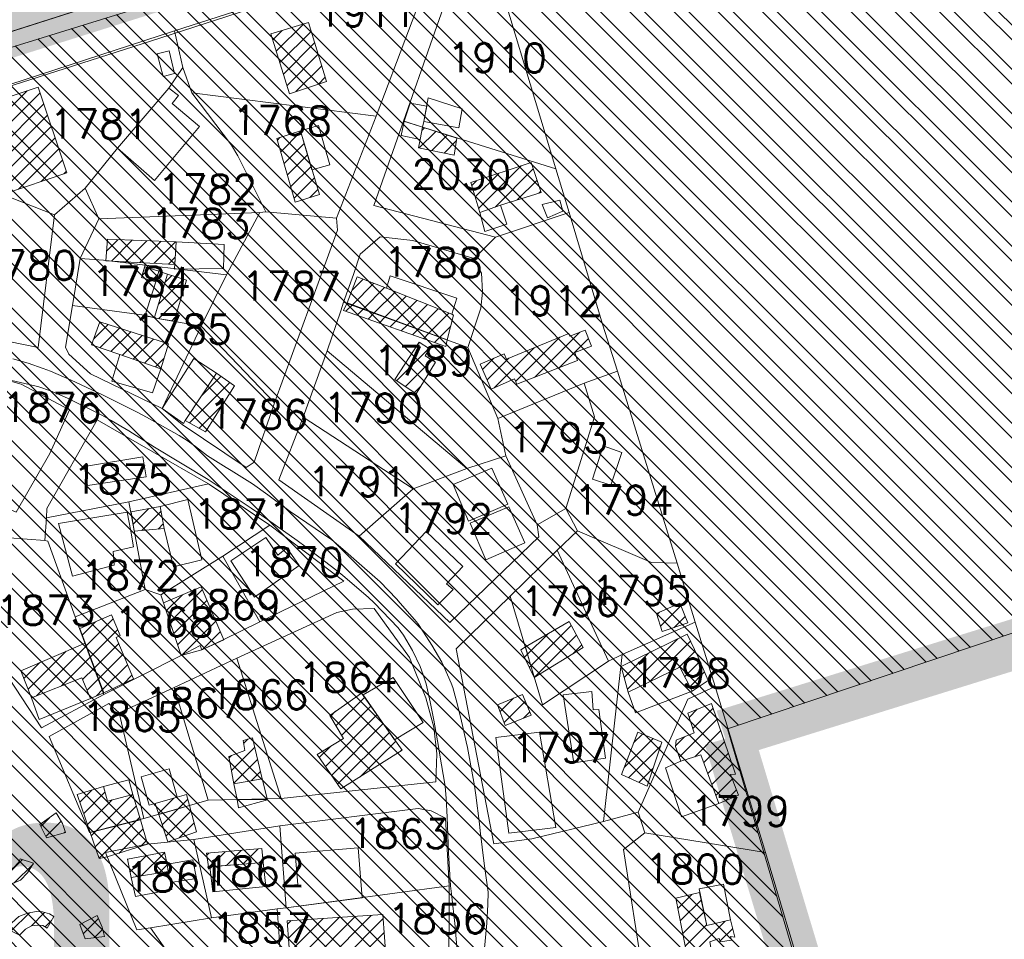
# Model space of a CAD drawing. Header units: metres. Extents: x 578835 to 593571, y 248557 to 255108.
# Tile 220 of 251: x 589952 to 590070, y 254266 to 254376. Entities that reach past the tile are written whole.
import ezdxf

# ---------------------------------------------------------------- set-up
doc = ezdxf.new("R2010")
doc.units = ezdxf.units.M
doc.linetypes.add('CACHEX2', pattern=[0.75, 0.5, -0.25])
doc.linetypes.add('SOLID_LINE', pattern=[0])
for name, color, linetype, lineweight in [('Cad-BATIMENT_BATI_LEGER13', 7, 'SOLID_LINE', 0), ('Cad-BATIMENT_BATI_PRIVE12', 7, 'SOLID_LINE', 0), ('Cad-BATIMENT_BATI_PRIVE12_HACH', 7, 'SOLID_LINE', 0), ('Cad-PARCELLAIRE_PARCELLE1', 250, 'SOLID_LINE', 0), ('Cad-PARCELLAIRE_PARCELLE1_', 250, 'SOLID_LINE', 0), ('Cad-RESEAU_ROUT_LIMITE_DE_VOIE_P23', 8, 'SOLID_LINE', 0), ('Cad-TOPONYMIE_NUMERO_DE_PARCELL182', 250, 'SOLID_LINE', 0), ('PLU', 7, 'CACHEX2', 5), ('Zoom_Bâti hachures', 250, 'Continuous', 5)]:
    doc.layers.add(name, color=color, linetype=linetype, lineweight=lineweight)
doc.layers.add('PLU nom', color=7, linetype='Continuous')
doc.styles.get("Standard").update_dxf_attribs({"font": 'arialbd_0.ttf', "height": 50})
doc.styles.add('TEXTSTYLE_45_11', font='txt.shx', dxfattribs={"oblique": 50})

msp = doc.modelspace()

# ---------------------------------------------------------------- hatches: boundary and pattern name
at = {"layer": 'Cad-BATIMENT_BATI_PRIVE12_HACH', "ltscale": 0.4}
h = msp.add_hatch(dxfattribs=at)
h.set_pattern_fill('ANSI31', color=256, scale=0.4, style=0)
h.paths.add_polyline_path([(589988.6, 254368.85), (589986.43, 254375.92), (589981.93, 254374.54), (589984.19, 254367.37)])
h = msp.add_hatch(dxfattribs=at)
h.set_pattern_fill('ANSI31', color=256, scale=0.4, style=0)
h.paths.add_polyline_path([(589957.47, 254357.87), (589954.04, 254368.17), (589943.7, 254364.73), (589946.11, 254357.58), (589947.72, 254358.05), (589948.18, 254356.53), (589949.39, 254356.85), (589949.93, 254355.34)])
h = msp.add_hatch(dxfattribs=at)
h.set_pattern_fill('ANSI31', color=256, scale=0.4, style=0)
h.paths.add_polyline_path([(589987.76, 254355.3), (589985.47, 254362.91), (589982.66, 254362), (589984.87, 254354.39)])
h = msp.add_hatch(dxfattribs=at)
h.set_pattern_fill('ANSI31', color=256, scale=0.4, style=0)
h.paths.add_polyline_path([(589999.65, 254360.88), (590003.92, 254360.01), (590004.25, 254362.04), (590000.1, 254363.37), (589999.82, 254361.89)])
h = msp.add_hatch(dxfattribs=at)
h.set_pattern_fill('ANSI31', color=256, scale=0.4, style=0)
h.paths.add_polyline_path([(590005.93, 254356.72), (590006.98, 254353.13), (590009.47, 254354.01), (590014.35, 254355.54), (590013.15, 254359.11)])
h = msp.add_hatch(dxfattribs=at)
h.set_pattern_fill('ANSI31', color=256, scale=0.4, style=0)
h.paths.add_polyline_path([(589970.42, 254346.92), (589970.6, 254349.61), (589962.34, 254349.92), (589962.14, 254347.34)])
h = msp.add_hatch(dxfattribs=at)
h.set_pattern_fill('ANSI31', color=256, scale=0.4, style=0)
h.paths.add_polyline_path([(589968.13, 254344.83), (589968.51, 254346.09), (589968.64, 254346.55), (589966.88, 254346.85), (589966.43, 254345.35)])
h = msp.add_hatch(dxfattribs=at)
h.set_pattern_fill('ANSI31', color=256, scale=0.4, style=0)
h.paths.add_polyline_path([(589968.13, 254344.83), (589968.51, 254346.09), (589966.82, 254346.62), (589966.43, 254345.35)], flags=17)
h = msp.add_hatch(dxfattribs=at)
h.set_pattern_fill('ANSI31', color=256, scale=0.4, style=0)
h.paths.add_polyline_path([(589970.34, 254340.12), (589971.82, 254345.04), (589969.53, 254345.73), (589967.99, 254340.59), (589968.16, 254340.48)])
h = msp.add_hatch(dxfattribs=at)
h.set_pattern_fill('ANSI31', color=256, scale=0.4, style=0)
h.paths.add_polyline_path([(589991.08, 254342.31), (590003.08, 254337.87), (590003.82, 254340.83), (590003.65, 254340.93), (589995.8, 254344.05), (589992.3, 254345.43)])
h = msp.add_hatch(dxfattribs=at)
h.set_pattern_fill('ANSI31', color=256, scale=0.4, style=0)
h.paths.add_polyline_path([(589991.08, 254342.31), (589990.66, 254341.39), (590002.9, 254337.07), (590003.08, 254337.87)])
h = msp.add_hatch(dxfattribs=at)
h.set_pattern_fill('ANSI31', color=256, scale=0.4, style=0)
h.paths.add_polyline_path([(589968.76, 254334.41), (589969.66, 254337.38), (589961.44, 254340.03), (589960.44, 254337.27), (589963.83, 254336.11)])
h = msp.add_hatch(dxfattribs=at)
h.set_pattern_fill('ANSI31', color=256, scale=0.4, style=0)
h.paths.add_polyline_path([(590011.44, 254332.55), (590018.7, 254335.39), (590018.37, 254336.37), (590020.37, 254337.1), (590019.62, 254339.04), (590017.79, 254338.33), (590017.68, 254338.65), (590010.19, 254335.56), (590009.9, 254336.21), (590007.04, 254334.97), (590008.36, 254331.96), (590011.14, 254333.19)])
h = msp.add_hatch(dxfattribs=at)
h.set_pattern_fill('ANSI31', color=256, scale=0.4, style=0)
h.paths.add_polyline_path([(589996.81, 254333.1), (589999.34, 254331.42), (590001.66, 254335.18), (590000.44, 254335.97), (590000.94, 254336.8), (589999.72, 254337.58)])
h = msp.add_hatch(dxfattribs=at)
h.set_pattern_fill('ANSI31', color=256, scale=0.4, style=0)
h.paths.add_polyline_path([(589974.09, 254326.84), (589977.58, 254332.37), (589975.4, 254333.86), (589971.68, 254328.19)])
h = msp.add_hatch(dxfattribs=at)
h.set_pattern_fill('ANSI31', color=256, scale=0.4, style=0)
h.paths.add_polyline_path([(589965.54, 254314.96), (589969.14, 254315.26), (589968.67, 254317.9), (589965.18, 254317.28)])
h = msp.add_hatch(dxfattribs=at)
h.set_pattern_fill('ANSI31', color=256, scale=0.4, style=0)
h.paths.add_polyline_path([(589976.28, 254301.93), (589973.6, 254308.29), (589969.07, 254306.35), (589971.17, 254300.06), (589973.46, 254301.25), (589973.66, 254300.71)])
h = msp.add_hatch(dxfattribs=at)
h.set_pattern_fill('ANSI31', color=256, scale=0.4, style=0)
h.paths.add_polyline_path([(590030.96, 254306.33), (590028.19, 254305.09), (590028.86, 254302.92), (590031.91, 254303.96)])
h = msp.add_hatch(dxfattribs=at)
h.set_pattern_fill('ANSI31', color=256, scale=0.4, style=0)
h.paths.add_polyline_path([(589965.47, 254297.23), (589963.4, 254302.19), (589963.87, 254302.45), (589962.84, 254304.92), (589959.03, 254303.27), (589961.9, 254295.59)])
h = msp.add_hatch(dxfattribs=at)
h.set_pattern_fill('ANSI31', color=256, scale=0.4, style=0)
h.paths.add_polyline_path([(590013.51, 254297.39), (590019.38, 254301.01), (590017.72, 254304.1), (590012.45, 254301.09)])
h = msp.add_hatch(dxfattribs=at)
h.set_pattern_fill('ANSI31', color=256, scale=0.4, style=0)
h.paths.add_polyline_path([(590031.85, 254302.61), (590023.94, 254298.72), (590024.78, 254295.66), (590030.95, 254298.64), (590032.43, 254295.76), (590034.38, 254297.04), (590033.16, 254299.83)])
h = msp.add_hatch(dxfattribs=at)
h.set_pattern_fill('ANSI31', color=256, scale=0.4, style=0)
h.paths.add_polyline_path([(589961.9, 254295.59), (589959.67, 254301.54), (589951.95, 254298.21), (589953.22, 254294.97), (589959.28, 254297.38), (589960.31, 254294.9)])
h = msp.add_hatch(dxfattribs=at)
h.set_pattern_fill('ANSI31', color=256, scale=0.4, style=0)
h.paths.add_polyline_path([(590011.91, 254300.71), (590013.51, 254297.39), (590012.45, 254301.09)])
h = msp.add_hatch(dxfattribs=at)
h.set_pattern_fill('ANSI31', color=256, scale=0.4, style=0)
h.paths.add_polyline_path([(589997.68, 254288.69), (589992.81, 254295.53), (589989, 254292.87), (589990.63, 254290.1), (589987.5, 254288.17), (589990.32, 254284.06)])
h = msp.add_hatch(dxfattribs=at)
h.set_pattern_fill('ANSI31', color=256, scale=0.4, style=0)
h.paths.add_polyline_path([(590013.14, 254292.9), (590012.11, 254295.37), (590009.09, 254294.12), (590010.04, 254291.64)])
h = msp.add_hatch(dxfattribs=at)
h.set_pattern_fill('ANSI31', color=256, scale=0.4, style=0)
h.paths.add_polyline_path([(590034.78, 254294.28), (590031.91, 254293.15), (590032.69, 254290.76), (590030.54, 254289.9), (590030.44, 254289.12), (590031.08, 254287.39), (590033.49, 254288.15), (590035.63, 254282.32), (590038.01, 254283.3), (590037.06, 254285.78), (590037.64, 254285.82)])
h = msp.add_hatch(dxfattribs=at)
h.set_pattern_fill('ANSI31', color=256, scale=0.4, style=0)
h.paths.add_polyline_path([(590028.82, 254289.66), (590025.92, 254290.86), (590023.96, 254285.78), (590027.05, 254284.37)])
h = msp.add_hatch(dxfattribs=at)
h.set_pattern_fill('ANSI31', color=256, scale=0.4, style=0)
h.paths.add_polyline_path([(589979.74, 254290.19), (589978.62, 254289.87), (589978.8, 254288.66), (589976.88, 254287.94), (589977.5, 254284.65), (589980.9, 254285.27)])
h = msp.add_hatch(dxfattribs=at)
h.set_pattern_fill('ANSI31', color=256, scale=0.4, style=0)
h.paths.add_polyline_path([(589966.32, 254280.36), (589965.4, 254283.4), (589962.34, 254282.58), (589961.87, 254284.33), (589958.73, 254283.4), (589960.26, 254278.85)])
h = msp.add_hatch(dxfattribs=at)
h.set_pattern_fill('ANSI31', color=256, scale=0.4, style=0)
h.paths.add_polyline_path([(589968.5, 254280.98), (589972.19, 254282.08), (589971.83, 254283.38), (589970.7, 254283.07), (589968.06, 254282.29)])
h = msp.add_hatch(dxfattribs=at)
h.set_pattern_fill('ANSI31', color=256, scale=0.4, style=0)
h.paths.add_polyline_path([(589973.03, 254278.92), (589972.19, 254282.08), (589968.5, 254280.98), (589969.59, 254277.73)])
h = msp.add_hatch(dxfattribs=at)
h.set_pattern_fill('ANSI31', color=256, scale=0.4, style=0)
h.paths.add_polyline_path([(589954.25, 254279.79), (589955.05, 254278.18), (589957.3, 254278.82), (589956.96, 254279.9), (589956.2, 254281.17)])
h = msp.add_hatch(dxfattribs=at)
h.set_pattern_fill('ANSI31', color=256, scale=0.4, style=0)
h.paths.add_polyline_path([(589967.14, 254277.42), (589966.32, 254280.36), (589960.26, 254278.85), (589961.36, 254275.7), (589962.32, 254275.9), (589962.12, 254276.44)])
h = msp.add_hatch(dxfattribs=at)
h.set_pattern_fill('ANSI31', color=256, scale=0.4, style=0)
h.paths.add_polyline_path([(589962.32, 254275.9), (589967.14, 254277.42), (589962.12, 254276.44)], flags=17)
h = msp.add_hatch(dxfattribs=at)
h.set_pattern_fill('ANSI31', color=256, scale=0.4, style=0)
h.paths.add_polyline_path([(589969.64, 254274.17), (589969.49, 254275.05), (589969.2, 254276.48), (589964.74, 254275.65), (589965.17, 254273.46)])
h = msp.add_hatch(dxfattribs=at)
h.set_pattern_fill('ANSI31', color=256, scale=0.4, style=0)
h.paths.add_polyline_path([(589974.24, 254276.34), (589974.46, 254274.7), (589981.01, 254275.25), (589980.86, 254276.91)])
h = msp.add_hatch(dxfattribs=at)
h.set_pattern_fill('ANSI31', color=256, scale=0.4, style=0)
h.paths.add_polyline_path([(589953.49, 254275.15), (589951.88, 254275.69), (589951.67, 254275.22), (589951.14, 254274.62), (589950.43, 254274.22), (589949.54, 254274.04), (589948.89, 254274.09), (589948.43, 254272.61), (589949.18, 254272.44), (589950.09, 254272.41), (589950.98, 254272.71), (589951.93, 254273.12), (589952.77, 254273.98)])
h = msp.add_hatch(dxfattribs=at)
h.set_pattern_fill('ANSI31', color=256, scale=0.4, style=0)
h.paths.add_polyline_path([(590037.18, 254265.95), (590037.05, 254266.38), (590037.55, 254266.31), (590037.05, 254268.38), (590034.22, 254267.7), (590033.31, 254271.64), (590030.49, 254270.95), (590031.94, 254263.61), (590034.86, 254264.08), (590034.56, 254265.73), (590035.68, 254266.15), (590035.79, 254265.72)])
h = msp.add_hatch(dxfattribs=at)
h.set_pattern_fill('ANSI31', color=256, scale=0.4, style=0)
h.paths.add_polyline_path([(589950.28, 254267.3), (589951.82, 254266.54), (589952.21, 254266.91), (589952.51, 254267.26), (589953.22, 254267.66), (589953.96, 254267.72), (589954.61, 254267.67), (589955.13, 254267.38), (589955.92, 254268.78), (589955.4, 254269.07), (589954.56, 254269.33), (589953.81, 254269.38), (589952.76, 254269.18), (589951.72, 254268.76), (589950.88, 254268.01)])
h = msp.add_hatch(dxfattribs=at)
h.set_pattern_fill('ANSI31', color=256, scale=0.4, style=0)
h.paths.add_polyline_path([(589959.05, 254267.82), (589959.69, 254266.09), (589961.98, 254266.39), (589961.72, 254267.49), (589961.11, 254268.88)])
h = msp.add_hatch(dxfattribs=at)
h.set_pattern_fill('ANSI31', color=256, scale=0.4, style=0)
h.paths.add_polyline_path([(589995.76, 254263.56), (589995.38, 254268.99), (589983.9, 254268.25), (589984.28, 254262.82), (589988.71, 254263.18)])
at = {"layer": 'Zoom_Bâti hachures', "ltscale": 0.4}
h = msp.add_hatch(dxfattribs=at)
h.set_pattern_fill('ANSI32', color=256, scale=10, angle=90, style=0)
h.set_pattern_definition([(135, (0, 0), (-2.65165043, -2.65165043), []), (135, (1e-16, 1.7678), (-2.65165043, -2.65165043), [])])
h.paths.add_polyline_path([(589628.44, 254270.29), (589649.4, 254173.5), (589681.19, 254075.98), (590061.99, 254205.28), (590036.7, 254291.24), (590120.52, 254319.41), (590090.89, 254416.21), (589637.11, 254276.07)])

# ---------------------------------------------------------------- linework, layer by layer
at = {"layer": 'Cad-BATIMENT_BATI_LEGER13'}
for points in [[(589969.01, 254369.43), (589970.39, 254369.77), (589969.74, 254372.5), (589968.29, 254372.16), (589969.01, 254369.43), (589969.01, 254369.43)], [(589969.01, 254369.43), (589970.39, 254369.77), (589969.74, 254372.5), (589968.29, 254372.16), (589969.01, 254369.43), (589969.01, 254369.43)], [(589963.56, 254360.84), (589968, 254356.97), (589973.39, 254363.45), (589970.11, 254366.18), (589970.86, 254367.14), (589969.71, 254368.04), (589963.56, 254360.84), (589963.56, 254360.84)], [(589963.56, 254360.84), (589968, 254356.97), (589973.39, 254363.45), (589970.11, 254366.18), (589970.86, 254367.14), (589969.71, 254368.04), (589963.56, 254360.84), (589963.56, 254360.84)], [(590000.1, 254363.37), (590000.29, 254364.05), (590000.63, 254365.87), (589998.62, 254366.25), (589997.9, 254364.07), (590000.1, 254363.37), (590000.1, 254363.37)], [(590000.1, 254363.37), (590000.29, 254364.05), (590000.63, 254365.87), (589998.62, 254366.25), (589997.9, 254364.07), (590000.1, 254363.37), (590000.1, 254363.37)], [(590004.48, 254363.28), (590004.86, 254365.55), (590000.79, 254366.88), (590000.29, 254364.05), (590004.48, 254363.28), (590004.48, 254363.28)], [(590004.48, 254363.28), (590004.86, 254365.55), (590000.79, 254366.88), (590000.29, 254364.05), (590004.48, 254363.28), (590004.48, 254363.28)], [(589989.02, 254358.86), (589987.64, 254363.54), (589985.47, 254362.91), (589986.85, 254358.23), (589989.02, 254358.86), (589989.02, 254358.86)], [(589989.02, 254358.86), (589987.64, 254363.54), (589985.47, 254362.91), (589986.85, 254358.23), (589989.02, 254358.86), (589989.02, 254358.86)], [(589999.82, 254361.89), (590000.1, 254363.37), (589997.9, 254364.07), (589997.55, 254362.37), (589999.82, 254361.89), (589999.82, 254361.89)], [(589999.82, 254361.89), (590000.1, 254363.37), (589997.9, 254364.07), (589997.55, 254362.37), (589999.82, 254361.89), (589999.82, 254361.89)], [(590010.23, 254351.73), (590009.47, 254354.01), (590006.98, 254353.13), (590007.59, 254350.84), (590010.23, 254351.73), (590010.23, 254351.73)], [(590010.23, 254351.73), (590009.47, 254354.01), (590006.98, 254353.13), (590007.59, 254350.84), (590010.23, 254351.73), (590010.23, 254351.73)], [(590016.94, 254353.3), (590016.58, 254354.61), (590014.48, 254354.1), (590015.11, 254352.49), (590016.94, 254353.3), (590016.94, 254353.3)], [(590016.94, 254353.3), (590016.58, 254354.61), (590014.48, 254354.1), (590015.11, 254352.49), (590016.94, 254353.3), (590016.94, 254353.3)], [(589970.38, 254346.36), (589976.24, 254346.41), (589976.32, 254349.31), (589970.6, 254349.61), (589970.38, 254346.36), (589970.38, 254346.36)], [(589970.38, 254346.36), (589976.24, 254346.41), (589976.32, 254349.31), (589970.6, 254349.61), (589970.38, 254346.36), (589970.38, 254346.36)], [(589967.99, 254340.59), (589969.53, 254345.73), (589968.51, 254346.09), (589968.13, 254344.83), (589966.82, 254340.71), (589967.99, 254340.59), (589967.99, 254340.59)], [(589967.99, 254340.59), (589969.53, 254345.73), (589968.51, 254346.09), (589968.13, 254344.83), (589966.82, 254340.71), (589967.99, 254340.59), (589967.99, 254340.59)], [(590004.22, 254342.87), (589996.25, 254345.54), (589995.8, 254344.05), (590003.65, 254340.93), (590004.22, 254342.87), (590004.22, 254342.87)], [(590004.22, 254342.87), (589996.25, 254345.54), (589995.8, 254344.05), (590003.65, 254340.93), (590004.22, 254342.87), (590004.22, 254342.87)], [(589967.76, 254331.54), (589968.76, 254334.41), (589963.83, 254336.11), (589962.86, 254332.91), (589967.76, 254331.54), (589967.76, 254331.54)], [(589967.76, 254331.54), (589968.76, 254334.41), (589963.83, 254336.11), (589962.86, 254332.91), (589967.76, 254331.54), (589967.76, 254331.54)], [(589971.68, 254328.19), (589975.4, 254333.86), (589972.69, 254335.63), (589968.91, 254329.63), (589971.45, 254327.83), (589971.68, 254328.19), (589971.68, 254328.19)], [(589971.68, 254328.19), (589975.4, 254333.86), (589972.69, 254335.63), (589968.91, 254329.63), (589971.45, 254327.83), (589971.68, 254328.19), (589971.68, 254328.19)], [(590022.68, 254320.46), (590024, 254324.36), (590021.79, 254325.18), (590020.48, 254321.17), (590022.68, 254320.46), (590022.68, 254320.46)], [(590022.68, 254320.46), (590024, 254324.36), (590021.79, 254325.18), (590020.48, 254321.17), (590022.68, 254320.46), (590022.68, 254320.46)], [(589966.97, 254321.44), (589966.6, 254323.86), (589959.61, 254322.71), (589959.97, 254320.4), (589966.97, 254321.44), (589966.97, 254321.44)], [(589966.97, 254321.44), (589966.6, 254323.86), (589959.61, 254322.71), (589959.97, 254320.4), (589966.97, 254321.44), (589966.97, 254321.44)], [(590010.35, 254318.19), (590008.41, 254322.49), (590003.8, 254320.54), (590005.65, 254316.13), (590010.35, 254318.19), (590010.35, 254318.19)], [(590010.35, 254318.19), (590008.41, 254322.49), (590003.8, 254320.54), (590005.65, 254316.13), (590010.35, 254318.19), (590010.35, 254318.19)], [(589973.66, 254311.52), (589971.98, 254318.74), (589968.67, 254317.9), (589969.14, 254315.26), (589970.26, 254310.68), (589973.66, 254311.52), (589973.66, 254311.52)], [(589973.66, 254311.52), (589971.98, 254318.74), (589968.67, 254317.9), (589969.14, 254315.26), (589970.26, 254310.68), (589973.66, 254311.52), (589973.66, 254311.52)], [(590012.39, 254313.56), (590010.45, 254317.87), (590005.84, 254315.92), (590007.69, 254311.5), (590012.39, 254313.56), (590012.39, 254313.56)], [(590012.39, 254313.56), (590010.45, 254317.87), (590005.84, 254315.92), (590007.69, 254311.5), (590012.39, 254313.56), (590012.39, 254313.56)], [(589965.13, 254314.93), (589964.69, 254317.23), (589956.48, 254315.87), (589958.17, 254309.55), (589963.16, 254310.86), (589963.03, 254312.52), (589965.45, 254313.06), (589965.13, 254314.93), (589965.13, 254314.93)], [(589965.13, 254314.93), (589964.69, 254317.23), (589956.48, 254315.87), (589958.17, 254309.55), (589963.16, 254310.86), (589963.03, 254312.52), (589965.45, 254313.06), (589965.13, 254314.93), (589965.13, 254314.93)], [(589979.97, 254307.04), (589985.34, 254310.84), (589983.84, 254312.94), (589982.76, 254312.07), (589981.34, 254314.18), (589977.13, 254311.37), (589979.97, 254307.04), (589979.97, 254307.04)], [(589979.97, 254307.04), (589985.34, 254310.84), (589983.84, 254312.94), (589982.76, 254312.07), (589981.34, 254314.18), (589977.13, 254311.37), (589979.97, 254307.04), (589979.97, 254307.04)], [(590003, 254308.65), (590004.96, 254310.72), (590000.57, 254314.92), (589996.86, 254311.03), (590001.97, 254306.11), (590003.8, 254307.94), (590003, 254308.65), (590003, 254308.65)], [(590003, 254308.65), (590004.96, 254310.72), (590000.57, 254314.92), (589996.86, 254311.03), (590001.97, 254306.11), (590003.8, 254307.94), (590003, 254308.65), (590003, 254308.65)], [(590025.65, 254293.17), (590032.43, 254295.76), (590030.95, 254298.64), (590024.78, 254295.66), (590025.65, 254293.17), (590025.65, 254293.17)], [(590025.65, 254293.17), (590032.43, 254295.76), (590030.95, 254298.64), (590024.78, 254295.66), (590025.65, 254293.17), (590025.65, 254293.17)], [(589954.17, 254292.38), (589960.31, 254294.9), (589959.28, 254297.38), (589953.22, 254294.97), (589954.17, 254292.38), (589954.17, 254292.38)], [(589954.17, 254292.38), (589960.31, 254294.9), (589959.28, 254297.38), (589953.22, 254294.97), (589954.17, 254292.38), (589954.17, 254292.38)], [(590000.19, 254292.03), (589996.61, 254297.41), (589993, 254295.32), (589996.75, 254289.95), (590000.19, 254292.03), (590000.19, 254292.03)], [(590000.19, 254292.03), (589996.61, 254297.41), (589993, 254295.32), (589996.75, 254289.95), (590000.19, 254292.03), (590000.19, 254292.03)], [(590018.24, 254287.2), (590022.07, 254287.74), (590021.24, 254293.58), (590020.59, 254293.53), (590020.4, 254295.74), (590016.97, 254295.34), (590018.24, 254287.2), (590018.24, 254287.2)], [(590018.24, 254287.2), (590022.07, 254287.74), (590021.24, 254293.58), (590020.59, 254293.53), (590020.4, 254295.74), (590016.97, 254295.34), (590018.24, 254287.2), (590018.24, 254287.2)], [(590016.09, 254279.44), (590014.14, 254290.86), (590008.92, 254290.2), (590010.46, 254278.74), (590016.09, 254279.44), (590016.09, 254279.44)], [(590016.09, 254279.44), (590014.14, 254290.86), (590008.92, 254290.2), (590010.46, 254278.74), (590016.09, 254279.44), (590016.09, 254279.44)], [(590035.63, 254282.32), (590033.49, 254288.15), (590031.08, 254287.39), (590029.25, 254286.57), (590031.15, 254280.7), (590035.63, 254282.32), (590035.63, 254282.32)], [(590035.63, 254282.32), (590033.49, 254288.15), (590031.08, 254287.39), (590029.25, 254286.57), (590031.15, 254280.7), (590035.63, 254282.32), (590035.63, 254282.32)], [(589970.7, 254283.07), (589969.76, 254286.45), (589966.38, 254285.49), (589967.33, 254282.12), (589970.7, 254283.07), (589970.7, 254283.07)], [(589970.7, 254283.07), (589969.76, 254286.45), (589966.38, 254285.49), (589967.33, 254282.12), (589970.7, 254283.07), (589970.7, 254283.07)], [(589965.4, 254283.4), (589964.92, 254285.15), (589961.87, 254284.33), (589962.34, 254282.58), (589965.4, 254283.4), (589965.4, 254283.4)], [(589965.4, 254283.4), (589964.92, 254285.15), (589961.87, 254284.33), (589962.34, 254282.58), (589965.4, 254283.4), (589965.4, 254283.4)], [(589981.52, 254282.76), (589980.9, 254285.27), (589977.5, 254284.65), (589977.89, 254282.78), (589981.52, 254282.76), (589981.52, 254282.76)], [(589981.52, 254282.76), (589980.9, 254285.27), (589977.5, 254284.65), (589977.89, 254282.78), (589981.52, 254282.76), (589981.52, 254282.76)], [(589981.52, 254282.76), (589981.52, 254282.76), (589977.89, 254282.78), (589978.07, 254281.79), (589981.52, 254282.76), (589981.52, 254282.76)], [(589981.52, 254282.76), (589981.52, 254282.76), (589977.89, 254282.78), (589978.07, 254281.79), (589981.52, 254282.76), (589981.52, 254282.76)], [(589992.9, 254271.01), (589992.4, 254276.99), (589984.87, 254276.35), (589985.19, 254272.59), (589983.56, 254272.45), (589983.78, 254269.79), (589992.9, 254271.01), (589992.9, 254271.01)], [(589992.9, 254271.01), (589992.4, 254276.99), (589984.87, 254276.35), (589985.19, 254272.59), (589983.56, 254272.45), (589983.78, 254269.79), (589992.9, 254271.01), (589992.9, 254271.01)], [(589973.01, 254273.34), (589972.58, 254275.54), (589969.49, 254275.05), (589969.64, 254274.17), (589969.92, 254272.86), (589973.01, 254273.34), (589973.01, 254273.34)], [(589973.01, 254273.34), (589972.58, 254275.54), (589969.49, 254275.05), (589969.64, 254274.17), (589969.92, 254272.86), (589973.01, 254273.34), (589973.01, 254273.34)], [(589981.33, 254272.37), (589981.01, 254275.25), (589974.62, 254274.71), (589974.96, 254271.72), (589981.33, 254272.37), (589981.33, 254272.37)], [(589981.33, 254272.37), (589981.01, 254275.25), (589974.62, 254274.71), (589974.96, 254271.72), (589981.33, 254272.37), (589981.33, 254272.37)], [(589970.08, 254271.99), (589969.92, 254272.86), (589969.64, 254274.17), (589965.17, 254273.46), (589965.69, 254271.17), (589970.08, 254271.99), (589970.08, 254271.99)], [(589970.08, 254271.99), (589969.92, 254272.86), (589969.64, 254274.17), (589965.17, 254273.46), (589965.69, 254271.17), (589970.08, 254271.99), (589970.08, 254271.99)], [(590037.05, 254268.38), (590036.19, 254272.66), (590033.28, 254272.08), (590034.22, 254267.7), (590037.05, 254268.38), (590037.05, 254268.38)], [(590037.05, 254268.38), (590036.19, 254272.66), (590033.28, 254272.08), (590034.22, 254267.7), (590037.05, 254268.38), (590037.05, 254268.38)]]:
    msp.add_lwpolyline(points, close=True, dxfattribs=at)
at = {"layer": 'Cad-BATIMENT_BATI_PRIVE12'}
for points in [[(589988.6, 254368.85), (589986.43, 254375.92), (589981.93, 254374.54), (589984.19, 254367.37), (589988.6, 254368.85), (589988.6, 254368.85)], [(589957.47, 254357.87), (589954.04, 254368.17), (589943.7, 254364.73), (589946.11, 254357.58), (589947.72, 254358.05), (589948.18, 254356.53), (589949.39, 254356.85), (589949.93, 254355.34), (589957.47, 254357.87), (589957.47, 254357.87)], [(589987.76, 254355.3), (589985.47, 254362.91), (589982.66, 254362), (589984.87, 254354.39), (589987.76, 254355.3), (589987.76, 254355.3)], [(589999.65, 254360.88), (590003.92, 254360.01), (590004.25, 254362.04), (590000.1, 254363.37), (589999.82, 254361.89), (589999.65, 254360.88), (589999.65, 254360.88)], [(590005.93, 254356.72), (590005.93, 254356.72), (590006.98, 254353.13), (590009.47, 254354.01), (590014.35, 254355.54), (590013.15, 254359.11), (590005.93, 254356.72), (590005.93, 254356.72)], [(589970.42, 254346.92), (589970.6, 254349.61), (589962.34, 254349.92), (589962.14, 254347.34), (589970.42, 254346.92), (589970.42, 254346.92)], [(589968.13, 254344.83), (589968.51, 254346.09), (589968.64, 254346.55), (589966.88, 254346.85), (589966.43, 254345.35), (589968.13, 254344.83), (589968.13, 254344.83)], [(589968.13, 254344.83), (589968.51, 254346.09), (589966.82, 254346.62), (589966.43, 254345.35), (589968.13, 254344.83), (589968.13, 254344.83)], [(589970.34, 254340.12), (589971.82, 254345.04), (589969.53, 254345.73), (589967.99, 254340.59), (589968.16, 254340.48), (589970.34, 254340.12), (589970.34, 254340.12)], [(589991.08, 254342.31), (590003.08, 254337.87), (590003.82, 254340.83), (590003.65, 254340.93), (589995.8, 254344.05), (589992.3, 254345.43), (589991.08, 254342.31), (589991.08, 254342.31)], [(589991.08, 254342.31), (589990.66, 254341.39), (590002.9, 254337.07), (590003.08, 254337.87), (589991.08, 254342.31), (589991.08, 254342.31)], [(589968.76, 254334.41), (589969.66, 254337.38), (589961.44, 254340.03), (589960.44, 254337.27), (589963.83, 254336.11), (589968.76, 254334.41), (589968.76, 254334.41)], [(590011.44, 254332.55), (590018.7, 254335.39), (590018.37, 254336.37), (590020.37, 254337.1), (590019.62, 254339.04), (590017.79, 254338.33), (590017.68, 254338.65), (590010.19, 254335.56), (590009.9, 254336.21), (590007.04, 254334.97), (590008.36, 254331.96), (590011.14, 254333.19), (590011.44, 254332.55), (590011.44, 254332.55)], [(589996.81, 254333.1), (589999.34, 254331.42), (590001.66, 254335.18), (590000.44, 254335.97), (590000.94, 254336.8), (589999.72, 254337.58), (589996.81, 254333.1), (589996.81, 254333.1)], [(589974.09, 254326.84), (589977.58, 254332.37), (589975.4, 254333.86), (589971.68, 254328.19), (589974.09, 254326.84), (589974.09, 254326.84)], [(589965.54, 254314.96), (589969.14, 254315.26), (589968.67, 254317.9), (589965.18, 254317.28), (589965.54, 254314.96), (589965.54, 254314.96)], [(589976.28, 254301.93), (589973.6, 254308.29), (589969.07, 254306.35), (589971.17, 254300.06), (589973.46, 254301.25), (589973.66, 254300.71), (589976.28, 254301.93), (589976.28, 254301.93)], [(590030.96, 254306.33), (590030.96, 254306.33), (590028.19, 254305.09), (590028.86, 254302.92), (590031.91, 254303.96), (590030.96, 254306.33), (590030.96, 254306.33)], [(589965.47, 254297.23), (589963.4, 254302.19), (589963.87, 254302.45), (589962.84, 254304.92), (589959.03, 254303.27), (589961.9, 254295.59), (589965.47, 254297.23), (589965.47, 254297.23)], [(590013.51, 254297.39), (590019.38, 254301.01), (590017.72, 254304.1), (590012.45, 254301.09), (590013.51, 254297.39), (590013.51, 254297.39)], [(590031.85, 254302.61), (590031.85, 254302.61), (590023.94, 254298.72), (590024.78, 254295.66), (590030.95, 254298.64), (590032.43, 254295.76), (590034.38, 254297.04), (590033.16, 254299.83), (590031.85, 254302.61), (590031.85, 254302.61)], [(589961.9, 254295.59), (589959.67, 254301.54), (589951.95, 254298.21), (589953.22, 254294.97), (589959.28, 254297.38), (589960.31, 254294.9), (589961.9, 254295.59), (589961.9, 254295.59)], [(590011.91, 254300.71), (590013.51, 254297.39), (590012.45, 254301.09), (590011.91, 254300.71), (590011.91, 254300.71)], [(589997.68, 254288.69), (589997.68, 254288.69), (589992.81, 254295.53), (589992.81, 254295.53), (589989, 254292.87), (589990.63, 254290.1), (589987.5, 254288.17), (589990.32, 254284.06), (589997.68, 254288.69), (589997.68, 254288.69)], [(590013.14, 254292.9), (590012.11, 254295.37), (590009.09, 254294.12), (590010.04, 254291.64), (590013.14, 254292.9), (590013.14, 254292.9)], [(590034.78, 254294.28), (590034.78, 254294.28), (590031.91, 254293.15), (590032.69, 254290.76), (590030.54, 254289.9), (590030.44, 254289.12), (590031.08, 254287.39), (590033.49, 254288.15), (590035.63, 254282.32), (590038.01, 254283.3), (590037.06, 254285.78), (590037.64, 254285.82), (590034.78, 254294.28), (590034.78, 254294.28)], [(590028.82, 254289.66), (590028.82, 254289.66), (590025.92, 254290.86), (590023.96, 254285.78), (590027.05, 254284.37), (590028.82, 254289.66), (590028.82, 254289.66)], [(589979.74, 254290.19), (589979.74, 254290.19), (589978.62, 254289.87), (589978.8, 254288.66), (589976.88, 254287.94), (589977.5, 254284.65), (589980.9, 254285.27), (589979.74, 254290.19), (589979.74, 254290.19)], [(589966.32, 254280.36), (589965.4, 254283.4), (589962.34, 254282.58), (589961.87, 254284.33), (589958.73, 254283.4), (589960.26, 254278.85), (589966.32, 254280.36), (589966.32, 254280.36)], [(589968.5, 254280.98), (589972.19, 254282.08), (589971.83, 254283.38), (589970.7, 254283.07), (589968.06, 254282.29), (589968.5, 254280.98), (589968.5, 254280.98)], [(589973.03, 254278.92), (589972.19, 254282.08), (589968.5, 254280.98), (589969.59, 254277.73), (589973.03, 254278.92), (589973.03, 254278.92)], [(589954.25, 254279.79), (589955.05, 254278.18), (589957.3, 254278.82), (589956.96, 254279.9), (589956.2, 254281.17), (589954.25, 254279.79), (589954.25, 254279.79)], [(589967.14, 254277.42), (589966.32, 254280.36), (589960.26, 254278.85), (589961.36, 254275.7), (589962.32, 254275.9), (589962.12, 254276.44), (589967.14, 254277.42), (589967.14, 254277.42), (589967.14, 254277.42)], [(589962.32, 254275.9), (589967.14, 254277.42), (589962.12, 254276.44), (589962.32, 254275.9), (589962.32, 254275.9)], [(589969.64, 254274.17), (589969.49, 254275.05), (589969.2, 254276.48), (589964.74, 254275.65), (589965.17, 254273.46), (589969.64, 254274.17), (589969.64, 254274.17)], [(589974.24, 254276.34), (589974.46, 254274.7), (589981.01, 254275.25), (589980.86, 254276.91), (589974.24, 254276.34), (589974.24, 254276.34)], [(589953.49, 254275.15), (589951.88, 254275.69), (589951.67, 254275.22), (589951.14, 254274.62), (589950.43, 254274.22), (589949.54, 254274.04), (589948.89, 254274.09), (589948.43, 254272.61), (589949.18, 254272.44), (589950.09, 254272.41), (589950.98, 254272.71), (589951.93, 254273.12), (589952.77, 254273.98), (589953.49, 254275.15), (589953.49, 254275.15)], [(590037.18, 254265.95), (590037.05, 254266.38), (590037.55, 254266.31), (590037.05, 254268.38), (590034.22, 254267.7), (590033.31, 254271.64), (590030.49, 254270.95), (590031.94, 254263.61), (590034.86, 254264.08), (590034.56, 254265.73), (590035.68, 254266.15), (590035.79, 254265.72), (590037.18, 254265.95), (590037.18, 254265.95)], [(589950.28, 254267.3), (589951.82, 254266.54), (589952.21, 254266.91), (589952.51, 254267.26), (589953.22, 254267.66), (589953.96, 254267.72), (589954.61, 254267.67), (589955.13, 254267.38), (589955.92, 254268.78), (589955.4, 254269.07), (589954.56, 254269.33), (589953.81, 254269.38), (589952.76, 254269.18), (589951.72, 254268.76), (589950.88, 254268.01), (589950.28, 254267.3), (589950.28, 254267.3)], [(589959.05, 254267.82), (589959.69, 254266.09), (589961.98, 254266.39), (589961.72, 254267.49), (589961.11, 254268.88), (589959.05, 254267.82), (589959.05, 254267.82)], [(589995.76, 254263.56), (589995.38, 254268.99), (589983.9, 254268.25), (589984.28, 254262.82), (589988.71, 254263.18), (589995.76, 254263.56), (589995.76, 254263.56)]]:
    msp.add_lwpolyline(points, close=True, dxfattribs=at)
at = {"layer": 'Cad-PARCELLAIRE_PARCELLE1'}
for points in [[(590023.51, 254334.13), (590030.64, 254311.1), (590032.81, 254304.03), (590035.19, 254296.32), (590038.26, 254286.33), (590041.24, 254276.43), (590046.07, 254260.23), (590047.93, 254253.81), (590051.11, 254243.38), (590055.08, 254230.56), (590056.68, 254225.34), (590056.9, 254224.58), (590063.12, 254204.71), (590066.27, 254194.72), (590146.61, 254216.45), (590084.12, 254417.5), (590005.81, 254392.38), (590007.51, 254386.84), (590016.1, 254358.36), (590017.69, 254353.15), (590021.71, 254339.77), (590023.51, 254334.13), (590023.51, 254334.13)], [(590007.51, 254386.84), (590004.39, 254385.8), (590004.79, 254383.94), (589997.82, 254364.06), (590016.1, 254358.36), (590007.51, 254386.84), (590007.51, 254386.84)], [(589972.47, 254367.49), (589994.55, 254364.68), (590002.3, 254385.17), (589970.37, 254374.9), (589971.39, 254370.52), (589972.47, 254367.49), (589972.47, 254367.49)], [(589955.99, 254352.84), (589959.68, 254356.05), (589963.56, 254360.84), (589969.71, 254368.04), (589971.39, 254370.52), (589970.37, 254374.9), (589941.65, 254365.56), (589943.89, 254357.62), (589955.99, 254352.84), (589955.99, 254352.84)], [(589980.6, 254353.13), (589961.31, 254352.39), (589959.68, 254356.05), (589963.56, 254360.84), (589969.71, 254368.04), (589971.39, 254370.52), (589972.47, 254367.49), (589977.21, 254361.21), (589977.97, 254359.93), (589981.34, 254353.2), (589980.6, 254353.13), (589980.6, 254353.13)], [(589972.47, 254367.49), (589977.21, 254361.21), (589977.97, 254359.93), (589981.34, 254353.2), (589989.82, 254352.46), (589994.55, 254364.68), (589972.47, 254367.49), (589972.47, 254367.49)], [(589994.3, 254353.96), (589997.82, 254364.06), (590016.1, 254358.36), (590017.69, 254353.15), (590008.88, 254350.18), (589994.3, 254353.96), (589994.3, 254353.96)], [(589940.12, 254339.79), (589941.89, 254348.97), (589942.13, 254349.1), (589942.5, 254356.38), (589943.89, 254357.62), (589955.99, 254352.84), (589954.04, 254336.96), (589940.12, 254339.79), (589940.12, 254339.79)], [(589980.6, 254353.13), (589976.62, 254345.66), (589961.89, 254347.43), (589959.07, 254347.63), (589961.31, 254352.39), (589980.6, 254353.13), (589980.6, 254353.13)], [(589976.62, 254345.66), (589973.6, 254339.5), (589982.37, 254330.32), (589989.93, 254351.02), (589989.82, 254352.46), (589981.34, 254353.2), (589980.6, 254353.13), (589976.62, 254345.66), (589976.62, 254345.66)], [(590005.54, 254336.95), (590007.12, 254341.66), (590007.3, 254343.57), (590007.18, 254345.9), (590006.3, 254347.61), (590008.88, 254350.18), (590017.69, 254353.15), (590021.71, 254339.77), (590023.51, 254334.13), (590019.51, 254332.67), (590009.15, 254328.46), (590005.54, 254336.95), (590005.54, 254336.95)], [(590006.3, 254347.61), (589998.94, 254349.78), (589995.03, 254350.23), (589992.65, 254348.13), (589991.86, 254345.72), (589990.66, 254342.39), (590005.54, 254336.95), (590007.12, 254341.66), (590007.3, 254343.57), (590007.18, 254345.9), (590006.3, 254347.61), (590006.3, 254347.61)], [(589959.07, 254347.63), (589958.14, 254341.98), (589966.73, 254340.81), (589968.16, 254340.48), (589973.6, 254339.5), (589976.62, 254345.66), (589961.89, 254347.43), (589959.07, 254347.63), (589959.07, 254347.63)], [(589990.66, 254342.39), (589990.34, 254341.36), (589988.68, 254336.54), (590005.45, 254322.46), (590010.11, 254323.96), (590009.15, 254328.46), (590005.54, 254336.95), (589990.66, 254342.39), (589990.66, 254342.39)], [(589973.6, 254339.5), (589968.16, 254340.48), (589966.73, 254340.81), (589958.14, 254341.98), (589957.33, 254337.01), (589957.73, 254336.15), (589960.32, 254333.81), (589968.91, 254329.63), (589973.6, 254339.5), (589973.6, 254339.5)], [(589968.91, 254329.63), (589971.3, 254327.71), (589978.99, 254322.56), (589979.92, 254323.2), (589982.37, 254330.32), (589973.6, 254339.5), (589968.91, 254329.63), (589968.91, 254329.63)], [(589985.81, 254328.61), (589998.98, 254320.01), (590005.45, 254322.46), (589988.68, 254336.54), (589985.81, 254328.61), (589985.81, 254328.61)], [(589943.51, 254322.13), (589947.1, 254322.54), (589949.02, 254318.25), (589951.42, 254317.22), (589955.44, 254324.26), (589957.8, 254329.47), (589952.02, 254332.55), (589948.39, 254333.57), (589939.73, 254334.63), (589940.4, 254332.57), (589943.51, 254322.13), (589943.51, 254322.13)], [(590019.51, 254332.67), (590020.75, 254328.66), (590017.31, 254317.67), (590018.69, 254315), (590027.58, 254311.17), (590030.64, 254311.1), (590023.51, 254334.13), (590019.51, 254332.67), (590019.51, 254332.67)], [(590019.51, 254332.67), (590009.15, 254328.46), (590010.11, 254323.96), (590013.85, 254315.7), (590017.31, 254317.67), (590020.75, 254328.66), (590019.51, 254332.67), (590019.51, 254332.67)], [(589974.46, 254320.62), (589961.11, 254328.3), (589955.09, 254317.65), (589955.03, 254316.53), (589964.91, 254318.47), (589974.46, 254320.62), (589974.46, 254320.62)], [(589985.81, 254328.61), (589982.9, 254321.11), (589992.54, 254314.35), (589998.98, 254320.01), (589985.81, 254328.61), (589985.81, 254328.61)], [(590005.45, 254322.46), (589998.98, 254320.01), (589992.54, 254314.35), (590003.38, 254304), (590014.06, 254314.27), (590013.85, 254315.7), (590010.11, 254323.96), (590005.45, 254322.46), (590005.45, 254322.46)], [(589981.8, 254315.67), (589974.46, 254320.62), (589964.91, 254318.47), (589966.87, 254307.94), (589968.73, 254307.32), (589976.18, 254311.96), (589981.8, 254315.67), (589981.8, 254315.67)], [(589958.49, 254304.67), (589955.18, 254313.76), (589954.84, 254313.84), (589955.03, 254316.53), (589964.91, 254318.47), (589966.87, 254307.94), (589958.49, 254304.67), (589958.49, 254304.67)], [(589976.18, 254311.96), (589981.8, 254315.67), (589990.69, 254308.95), (589980.63, 254304.09), (589976.18, 254311.96), (589976.18, 254311.96)], [(589946.57, 254303.32), (589947.26, 254303.94), (589942.97, 254310.94), (589950.61, 254314.15), (589954.84, 254313.84), (589955.18, 254313.76), (589958.49, 254304.67), (589961.92, 254295.37), (589954.43, 254291.39), (589946.57, 254303.32), (589946.57, 254303.32)], [(590018.69, 254315), (590016.25, 254312.67), (590022.4, 254299.37), (590024.06, 254300.18), (590032.81, 254304.03), (590030.64, 254311.1), (590027.58, 254311.17), (590018.69, 254315), (590018.69, 254315)], [(589968.73, 254307.32), (589976.18, 254311.96), (589980.63, 254304.09), (589976.2, 254301.93), (589973.66, 254300.71), (589971.17, 254300.06), (589968.73, 254307.32), (589968.73, 254307.32)], [(590022.4, 254299.37), (590014.52, 254294.13), (590010.62, 254307.17), (590016.25, 254312.67), (590022.4, 254299.37), (590022.4, 254299.37)], [(589961.92, 254295.37), (589958.49, 254304.67), (589966.87, 254307.94), (589968.73, 254307.32), (589971.17, 254300.06), (589961.92, 254295.37), (589961.92, 254295.37)], [(590022.4, 254299.37), (590014.52, 254294.13), (590010.62, 254307.17), (590004.15, 254300.84), (590008.68, 254277.47), (590013.24, 254278.08), (590021.8, 254280.14), (590024.06, 254300.18), (590022.4, 254299.37), (590022.4, 254299.37)], [(589983.16, 254282.89), (590001.7, 254284.91), (590001.83, 254288.27), (590001.48, 254291.47), (590000.52, 254294.96), (589998.54, 254299.8), (589994.34, 254305.69), (589991.71, 254305.58), (589989.86, 254305.2), (589977.87, 254299.73), (589983.16, 254282.89), (589983.16, 254282.89)], [(590032.81, 254304.03), (590024.06, 254300.18), (590021.8, 254280.14), (590025.99, 254281.28), (590031.93, 254294.82), (590035.19, 254296.32), (590032.81, 254304.03), (590032.81, 254304.03)], [(589974.44, 254282.72), (589970.34, 254296.19), (589977.87, 254299.73), (589983.16, 254282.89), (589974.44, 254282.72), (589974.44, 254282.72)], [(589966.72, 254280.51), (589974.44, 254282.72), (589970.34, 254296.19), (589963.76, 254293.19), (589966.72, 254280.51), (589966.72, 254280.51)], [(590025.99, 254281.28), (590026.78, 254278.78), (590041.24, 254276.43), (590038.26, 254286.33), (590035.19, 254296.32), (590031.93, 254294.82), (590025.99, 254281.28), (590025.99, 254281.28)], [(589963.76, 254293.19), (589962.51, 254294.3), (589955.34, 254290.35), (589960.18, 254278.84), (589966.72, 254280.51), (589963.76, 254293.19), (589963.76, 254293.19)], [(589983.78, 254269.79), (590003.33, 254272.45), (590002.89, 254280.55), (590001.17, 254281.41), (589999.58, 254281.72), (589983.03, 254279.65), (589983.78, 254269.79), (589983.78, 254269.79)], [(589983.03, 254279.65), (589972.7, 254278), (589974.81, 254268.59), (589982.71, 254269.7), (589983.78, 254269.79), (589983.03, 254279.65), (589983.03, 254279.65)], [(590041.24, 254276.43), (590026.78, 254278.78), (590024.23, 254276.78), (590026.58, 254261.71), (590046.07, 254260.23), (590041.24, 254276.43), (590041.24, 254276.43)], [(589972.7, 254278), (589967.14, 254277.42), (589962.12, 254276.44), (589965.86, 254267.17), (589967.49, 254267.42), (589974.81, 254268.59), (589972.7, 254278), (589972.7, 254278)], [(589983.4, 254259.62), (590003.29, 254261.18), (590003.33, 254272.45), (589983.78, 254269.79), (589982.71, 254269.7), (589983.4, 254259.62), (589983.4, 254259.62)], [(589974.81, 254268.59), (589982.71, 254269.7), (589983.4, 254259.62), (589973.67, 254258.68), (589967.49, 254267.42), (589974.81, 254268.59), (589974.81, 254268.59)]]:
    msp.add_lwpolyline(points, close=True, dxfattribs=at)
msp.add_lwpolyline([(590005.81, 254392.38), (589816.34, 254331.9)], dxfattribs=at)
at = {"layer": 'Cad-PARCELLAIRE_PARCELLE1_'}
for points in [[(590005.81, 254392.38), (589626.86, 254271.53)], [(589941.65, 254365.56), (589970.37, 254374.9), (590002.3, 254385.17), (589994.55, 254364.68), (589989.82, 254352.46), (589989.93, 254351.02), (589982.37, 254330.32), (589979.92, 254323.2), (589978.99, 254322.56), (589971.3, 254327.71), (589968.91, 254329.63), (589960.32, 254333.81), (589957.73, 254336.15), (589957.33, 254337.01), (589958.14, 254341.98), (589959.07, 254347.63), (589961.31, 254352.39), (589959.68, 254356.05), (589955.99, 254352.84), (589954.04, 254336.96), (589940.12, 254339.79)], [(590026.58, 254261.71), (590024.23, 254276.78), (590026.78, 254278.78), (590025.99, 254281.28), (590021.8, 254280.14), (590013.24, 254278.08), (590008.68, 254277.47), (590004.15, 254300.84), (590010.62, 254307.17), (590016.25, 254312.67), (590018.69, 254315), (590017.31, 254317.67), (590013.85, 254315.7), (590014.06, 254314.27), (590003.38, 254304), (589992.54, 254314.35), (589982.9, 254321.11), (589985.81, 254328.61), (589988.68, 254336.54), (589990.34, 254341.36), (589990.66, 254342.39), (589991.86, 254345.72), (589992.65, 254348.13), (589995.03, 254350.23), (589998.94, 254349.78), (590006.3, 254347.61), (590008.88, 254350.18), (589994.3, 254353.96), (589997.82, 254364.06), (590004.79, 254383.94)], [(589948.39, 254333.57), (589952.02, 254332.55), (589957.8, 254329.47), (589955.44, 254324.26), (589951.42, 254317.22)], [(589950.61, 254314.15), (589954.84, 254313.84), (589955.03, 254316.53), (589955.09, 254317.65), (589961.11, 254328.3), (589974.46, 254320.62), (589981.8, 254315.67), (589990.69, 254308.95), (589980.63, 254304.09), (589976.2, 254301.93), (589973.66, 254300.71), (589971.17, 254300.06), (589961.92, 254295.37), (589954.43, 254291.39), (589946.57, 254303.32)]]:
    msp.add_lwpolyline(points, dxfattribs=at)
for points in [[(589955.34, 254290.35), (589962.51, 254294.3), (589963.76, 254293.19), (589970.34, 254296.19), (589977.87, 254299.73), (589989.86, 254305.2), (589991.71, 254305.58), (589994.34, 254305.69), (589998.54, 254299.8), (590000.52, 254294.96), (590001.48, 254291.47), (590001.83, 254288.27), (590001.7, 254284.91), (589983.16, 254282.89), (589974.44, 254282.72), (589966.72, 254280.51), (589960.18, 254278.84), (589955.34, 254290.35), (589955.34, 254290.35)], [(589962.12, 254276.44), (589967.14, 254277.42), (589972.7, 254278), (589983.03, 254279.65), (589999.58, 254281.72), (590001.17, 254281.41), (590002.89, 254280.55), (590003.33, 254272.45), (590003.29, 254261.18), (589983.4, 254259.62), (589973.67, 254258.68), (589967.49, 254267.42), (589965.86, 254267.17), (589962.12, 254276.44), (589962.12, 254276.44)]]:
    msp.add_lwpolyline(points, close=True, dxfattribs=at)
at = {"layer": 'Cad-RESEAU_ROUT_LIMITE_DE_VOIE_P23'}
for points in [[(589819.36, 254326.22), (589864.49, 254340.59), (589902.07, 254352.39), (589914.05, 254356.53), (589927.81, 254361.08), (589940.65, 254365.07), (589968.62, 254374.03), (590007.55, 254386.66)], [(589950.99, 254335.59), (589952.82, 254335.08), (589954.64, 254334.45), (589955.52, 254334.1), (589958, 254333.05), (589961.66, 254331.32), (589965.97, 254329.18), (589967.03, 254328.6), (589970.96, 254326.4), (589971.92, 254325.81), (589972.9, 254325.1), (589974.35, 254323.96), (589976.59, 254322.58), (589977.16, 254322.23), (589979.73, 254320.62), (589981.56, 254319.3), (589984.26, 254317.3), (589986.25, 254315.95), (589989.25, 254313.89), (589990.58, 254312.78), (589992.52, 254311.05), (589995.04, 254308.87), (589996.98, 254306.82), (589997.44, 254306.3), (589999.17, 254304.37), (589999.57, 254303.86), (590000.25, 254302.86), (590001.22, 254301.28), (590002.42, 254299.24), (590002.69, 254298.72), (590003.57, 254296.72), (590003.74, 254296.2), (590004.17, 254294.75), (590004.72, 254292.53), (590005.36, 254289.71), (590005.52, 254289), (590006.35, 254284.43), (590006.53, 254283.29), (590006.96, 254279.88), (590007.05, 254279.02), (590007.5, 254275.11), (590007.97, 254271.67), (590007.96, 254270.19), (590007.82, 254267.95), (590007.52, 254264.54)], [(589948.26, 254333.61), (589952.97, 254332.54), (589954.13, 254332.23), (589955.52, 254331.76), (589957.55, 254330.9), (589961.77, 254328.79), (589962.79, 254328.22), (589964.9, 254326.96), (589968, 254325.01), (589974.44, 254321.12), (589979.59, 254317.71), (589980.87, 254316.83), (589985.11, 254313.81), (589986.15, 254313.04), (589989.71, 254310.33), (589990.58, 254309.62), (589993.61, 254307.05), (589994.32, 254306.35), (589997.19, 254303.34), (589997.82, 254302.5), (589998.93, 254300.65), (589999.83, 254298.71), (590000.21, 254297.71), (590000.55, 254296.65), (590001.05, 254294.49), (590001.46, 254292.3), (590002.04, 254289.14), (590002.16, 254288.34), (590002.84, 254284.38), (590002.97, 254282.9), (590003.07, 254280.67), (590003.25, 254276.38), (590003.49, 254272.46), (590003.58, 254271.49), (590004.02, 254267.55), (590004.12, 254266.57), (590004.42, 254262.54)]]:
    msp.add_lwpolyline(points, dxfattribs=at)
at = {"layer": 'PLU', "color": 7, "ltscale": 2, "const_width": 6}
for points in [[(589449.66, 254912.98), (589526.88, 254657.39), (589570.12, 254525.31), (589586.97, 254466.5), (589610.1, 254357.84), (589626.72, 254271.68), (589626.72, 254271.68), (589822.99, 254334.51), (590005.4, 254391.96)], [(590119.87, 254316.52), (590036.27, 254290.56)], [(590036.85, 254290.21), (590061.77, 254207.47)]]:
    msp.add_lwpolyline(points, dxfattribs=at)
at = {"layer": 'Zoom_Bâti hachures', "linetype": 'Continuous', "ltscale": 0.4}
msp.add_lwpolyline([(589628.44, 254270.29), (589649.4, 254173.5), (589681.19, 254075.98), (590061.99, 254205.28), (590036.7, 254291.24), (590120.52, 254319.41), (590090.89, 254416.21), (589637.11, 254276.07)], close=True, dxfattribs=at)

# ---------------------------------------------------------------- texts
at = {"layer": 'Cad-TOPONYMIE_NUMERO_DE_PARCELL182', "style": 'TEXTSTYLE_45_11'}
for s, p in [('1911', (589987.46, 254375.45)), ('1910', (590003.05, 254369.97)), ('1768', (589977.27, 254362.44)), ('1781', (589955.34, 254362.03)), ('2030', (589998.79, 254356)), ('1782', (589968.32, 254354.22)), ('1783', (589967.47, 254350.12)), ('1780', (589946.67, 254345.14)), ('1788', (589995.39, 254345.47)), ('1784', (589960.39, 254343.17)), ('1787', (589978.37, 254342.58)), ('1912', (590009.79, 254340.83)), ('1785', (589965.29, 254337.46)), ('1789', (589994.21, 254333.66)), ('1876', (589949.68, 254328.06)), ('1786', (589974.43, 254327.25)), ('1790', (589988.17, 254328.02)), ('1793', (590010.39, 254324.44)), ('1875', (589958.15, 254319.47)), ('1791', (589986.28, 254319.17)), ('1794', (590018.24, 254316.96)), ('1871', (589972.6, 254315.28)), ('1792', (589996.59, 254314.75)), ('1870', (589978.68, 254309.55)), ('1872', (589959.08, 254307.95)), ('1795', (590020.35, 254306.11)), ('1796', (590011.81, 254304.82)), ('1873', (589948.93, 254303.75)), ('1869', (589971.17, 254304.4)), ('1868', (589963.1, 254302.38)), ('1798', (590025.1, 254296.25)), ('1864', (589985.17, 254295.72)), ('1867', (589966.76, 254292.66)), ('1866', (589974.47, 254293.65)), ('1865', (589959.24, 254291.02)), ('1797', (590010.69, 254287.28)), ('1799', (590032.18, 254279.68)), ('1863', (589991.29, 254277.01)), ('1800', (590026.76, 254272.76)), ('1861', (589964.49, 254271.79)), ('1862', (589974.03, 254272.49)), ('1856', (589995.89, 254266.8)), ('1857', (589974.81, 254265.69))]:
    msp.add_text(s, height=3.491, rotation=359.5887, dxfattribs=at).set_placement(p)
at = {"layer": 'PLU nom', "insert": (589844.76, 254287.62), "char_height": 35, "width": 350, "attachment_point": 2}
msp.add_mtext('Voir Zoom\\Psecteur U Pinu', dxfattribs=at)

doc.saveas('drawing.dxf')
